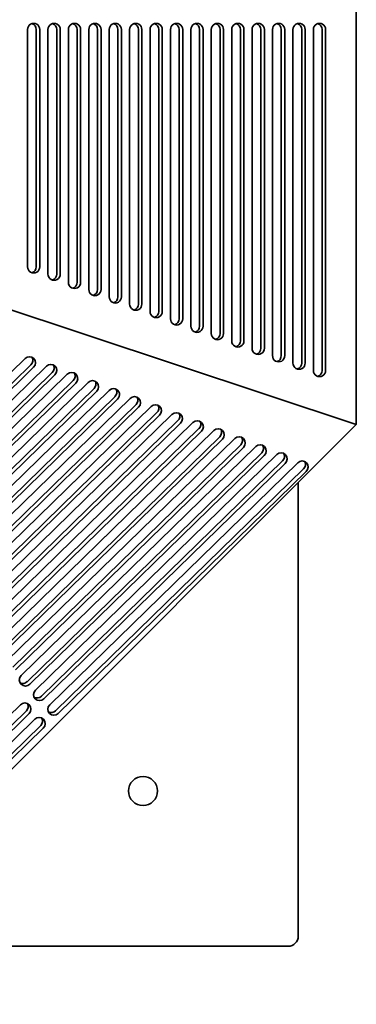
# Model space of a CAD drawing. Header units: millimetres. Extents: x 362 to 1318, y 115 to 1074.
# Tile 4 of 8: x 1155 to 1318, y 118 to 593. Entities that reach past the tile are written whole.
import ezdxf

# ---------------------------------------------------------------- set-up
doc = ezdxf.new("R2010")
doc.units = ezdxf.units.MM
doc.header["$LTSCALE"] = 4
doc.layers.add('Krawędzie widoczne(ISO)', color=7, linetype='Continuous', lineweight=35, true_color=0x262659)

msp = doc.modelspace()

# ---------------------------------------------------------------- linework, layer by layer
at = {"layer": 'Krawędzie widoczne(ISO)'}
for p, q in [((1318, 793.5), (1318, 397.51)), ((1159.25, 473.61), (1159.25, 588.11)), ((1163.48, 588.11), (1163.48, 473.61)), ((1165.16, 588.11), (1165.16, 473.61)), ((1169.1, 470.11), (1169.1, 588.11)), ((1173.34, 588.11), (1173.34, 470.11)), ((1175.02, 588.11), (1175.02, 470.11)), ((1178.96, 466.11), (1178.96, 588.11)), ((1183.19, 588.11), (1183.19, 466.11)), ((1184.88, 588.11), (1184.88, 466.11)), ((1188.82, 462.61), (1188.82, 588.11)), ((1193.05, 588.11), (1193.05, 462.61)), ((1194.73, 588.11), (1194.73, 462.61)), ((1198.68, 459.11), (1198.68, 588.11)), ((1202.91, 588.11), (1202.91, 459.11)), ((1204.59, 588.11), (1204.59, 459.11)), ((1208.53, 455.61), (1208.53, 588.11)), ((1212.77, 588.11), (1212.77, 455.61)), ((1214.45, 588.11), (1214.45, 455.61)), ((1218.39, 452.05), (1218.39, 588.11)), ((1222.62, 588.11), (1222.62, 452.05)), ((1224.31, 588.11), (1224.31, 452.05)), ((1228.25, 448.49), (1228.25, 588.11)), ((1232.48, 588.11), (1232.48, 448.49)), ((1234.16, 588.11), (1234.16, 448.49)), ((1238.11, 444.93), (1238.11, 588.11)), ((1242.34, 588.11), (1242.34, 444.93)), ((1244.02, 588.11), (1244.02, 444.93)), ((1247.96, 441.37), (1247.96, 588.11)), ((1252.2, 588.11), (1252.2, 441.37)), ((1253.88, 588.11), (1253.88, 441.37)), ((1257.82, 437.81), (1257.82, 588.11)), ((1262.05, 588.11), (1262.05, 437.81)), ((1263.74, 588.11), (1263.74, 437.81)), ((1267.68, 434.25), (1267.68, 588.11)), ((1271.91, 588.11), (1271.91, 434.25)), ((1273.59, 588.11), (1273.59, 434.25)), ((1277.54, 430.69), (1277.54, 588.11)), ((1281.77, 588.11), (1281.77, 430.69)), ((1283.45, 588.11), (1283.45, 430.69)), ((1287.39, 427.14), (1287.39, 588.11)), ((1291.63, 588.11), (1291.63, 427.14)), ((1293.31, 588.11), (1293.31, 427.14)), ((1297.25, 423.58), (1297.25, 588.11)), ((1301.49, 588.11), (1301.49, 423.58)), ((1303.17, 588.11), (1303.17, 423.58)), ((934, 524.85), (1318, 397.51)), ((1080.6, 353.73), (1158.04, 429.29)), ((1160.91, 426.32), (1083.46, 350.76)), ((1162.17, 425.06), (1084.72, 349.5)), ((1087.47, 346.68), (1168.35, 425.6)), ((1171.21, 422.63), (1090.33, 343.71)), ((1172.47, 421.37), (1091.59, 342.45)), ((1094.34, 339.63), (1178.44, 421.69)), ((1181.3, 418.73), (1097.2, 336.67)), ((1182.56, 417.47), (1098.46, 335.41)), ((1101.21, 332.59), (1188.53, 417.79)), ((1191.39, 414.82), (1104.07, 329.62)), ((1108.1, 325.57), (1198.64, 413.91)), ((1192.65, 413.56), (1105.33, 328.36)), ((1201.48, 410.92), (1110.97, 322.6)), ((1202.74, 409.66), (1112.23, 321.34)), ((1114.97, 318.52), (1208.76, 410.03)), ((1211.62, 407.07), (1117.83, 315.56)), ((1212.88, 405.81), (1119.09, 314.3)), ((1121.84, 311.48), (1218.88, 406.16)), ((1221.74, 403.19), (1124.7, 308.51)), ((1223, 401.93), (1125.96, 307.25)), ((1128.71, 304.43), (1228.99, 402.28)), ((1318, 397.51), (1037.99, 117.5)), ((1231.85, 399.31), (1131.57, 301.47)), ((1233.11, 398.05), (1132.83, 300.2)), ((1135.58, 297.39), (1239.11, 398.4)), ((1241.97, 395.44), (1138.44, 294.42)), ((1243.23, 394.17), (1139.7, 293.16)), ((1142.45, 290.34), (1249.22, 394.52)), ((1252.08, 391.56), (1145.31, 287.37)), ((1253.34, 390.3), (1146.57, 286.11)), ((1149.32, 283.3), (1259.34, 390.65)), ((1262.2, 387.68), (1152.18, 280.33)), ((1263.46, 386.42), (1153.44, 279.07)), ((1156.19, 276.25), (1269.45, 386.77)), ((1272.32, 383.8), (1159.05, 273.28)), ((1273.58, 382.54), (1160.31, 272.02)), ((1163.06, 269.2), (1279.57, 382.89)), ((1282.43, 379.92), (1165.92, 266.24)), ((1283.69, 378.66), (1167.18, 264.98)), ((1169.93, 262.16), (1289.69, 379.01)), ((1292.55, 376.05), (1172.79, 259.19)), ((1293.81, 374.79), (1174.05, 257.93)), ((1290, 369.51), (1290, 150.5)), ((1039.33, 148.48), (1155.85, 262.17)), ((1158.71, 259.2), (1042.19, 145.52)), ((1159.97, 257.94), (1043.45, 144.26)), ((1042.96, 138.27), (1162.72, 255.12)), ((1165.58, 252.16), (1045.82, 135.3)), ((1166.84, 250.9), (1047.08, 134.04)), ((1285, 145.5), (1065.99, 145.5))]:
    msp.add_line(p, q, dxfattribs=at)
msp.add_circle((1215, 220.5), 7, dxfattribs=at)
msp.add_arc((1285, 150.5), 5, 270, 0, dxfattribs=at)
for centre, major_axis, ratio, start_param, end_param in [((1162.2, 588.11), (0, 3), 0.985764, 4.712389, 7.853982), ((1160.52, 588.11), (0, 3), 0.985764, 4.712389, 5.994943), ((1172.06, 588.11), (0, 3), 0.985764, 4.712389, 7.853982), ((1170.38, 588.11), (0, 3), 0.985764, 4.712389, 5.994943), ((1181.92, 588.11), (0, 3), 0.985764, 4.712389, 7.853982), ((1180.24, 588.11), (0, 3), 0.985764, 4.712389, 5.994943), ((1191.78, 588.11), (0, 3), 0.985764, 4.712389, 7.853982), ((1190.09, 588.11), (0, 3), 0.985764, 4.712389, 5.994943), ((1201.63, 588.11), (0, 3), 0.985764, 4.712389, 7.853982), ((1199.95, 588.11), (0, 3), 0.985764, 4.712389, 5.994943), ((1211.49, 588.11), (0, 3), 0.985764, 4.712389, 7.853982), ((1209.81, 588.11), (0, 3), 0.985764, 4.712389, 5.994943), ((1221.35, 588.11), (0, 3), 0.985764, 4.712389, 7.853982), ((1219.67, 588.11), (0, 3), 0.985764, 4.712389, 5.994943), ((1231.21, 588.11), (0, 3), 0.985764, 4.712389, 7.853982), ((1229.52, 588.11), (0, 3), 0.985764, 4.712389, 5.994943), ((1241.06, 588.11), (0, 3), 0.985764, 4.712389, 7.853982), ((1239.38, 588.11), (0, 3), 0.985764, 4.712389, 5.994943), ((1250.92, 588.11), (0, 3), 0.985764, 4.712389, 7.853982), ((1249.24, 588.11), (0, 3), 0.985764, 4.712389, 5.994943), ((1260.78, 588.11), (0, 3), 0.985764, 4.712389, 7.853982), ((1259.1, 588.11), (0, 3), 0.985764, 4.712389, 5.994943), ((1270.64, 588.11), (0, 3), 0.985764, 4.712389, 7.853982), ((1268.96, 588.11), (0, 3), 0.985764, 4.712389, 5.994943), ((1280.49, 588.11), (0, 3), 0.985764, 4.712389, 7.853982), ((1278.81, 588.11), (0, 3), 0.985764, 4.712389, 5.994943), ((1290.35, 588.11), (0, 3), 0.985764, 4.712389, 7.853982), ((1288.67, 588.11), (0, 3), 0.985764, 4.712389, 5.994943), ((1300.21, 588.11), (0, 3), 0.985764, 4.712389, 7.853982), ((1298.53, 588.11), (0, 3), 0.985764, 4.712389, 5.994943), ((1162.2, 473.61), (0, -3), 0.985764, 4.712389, 7.853982), ((1160.52, 473.61), (0, -3), 0.985764, 0.288243, 1.570796), ((1172.06, 470.11), (0, -3), 0.985764, 4.712389, 7.853982), ((1170.38, 470.11), (0, -3), 0.985764, 0.288243, 1.570796), ((1181.92, 466.11), (0, -3), 0.985764, 4.712389, 7.853982), ((1180.24, 466.11), (0, -3), 0.985764, 0.288243, 1.570796), ((1191.78, 462.61), (0, -3), 0.985764, 4.712389, 7.853982), ((1190.09, 462.61), (0, -3), 0.985764, 0.288243, 1.570796), ((1201.63, 459.11), (0, -3), 0.985764, 4.712389, 7.853982), ((1199.95, 459.11), (0, -3), 0.985764, 0.288243, 1.570796), ((1211.49, 455.61), (0, -3), 0.985764, 4.712389, 7.853982), ((1209.81, 455.61), (0, -3), 0.985764, 0.288243, 1.570796), ((1221.35, 452.05), (0, -3), 0.985764, 4.712389, 7.853982), ((1219.67, 452.05), (0, -3), 0.985764, 0.288243, 1.570796), ((1231.21, 448.49), (0, -3), 0.985764, 4.712389, 7.853982), ((1229.52, 448.49), (0, -3), 0.985764, 0.288243, 1.570796), ((1241.06, 444.93), (0, -3), 0.985764, 4.712389, 7.853982), ((1239.38, 444.93), (0, -3), 0.985764, 0.288243, 1.570796), ((1250.92, 441.37), (0, -3), 0.985764, 4.712389, 7.853982), ((1249.24, 441.37), (0, -3), 0.985764, 0.288243, 1.570796), ((1260.78, 437.81), (0, -3), 0.985764, 4.712389, 7.853982), ((1259.1, 437.81), (0, -3), 0.985764, 0.288243, 1.570796), ((1270.64, 434.25), (0, -3), 0.985764, 4.712389, 7.853982), ((1268.96, 434.25), (0, -3), 0.985764, 0.288243, 1.570796), ((1160.11, 427.18), (2.12, 2.12), 0.983987, 4.699911, 7.841503), ((1158.84, 428.44), (2.12, 2.12), 0.983987, 4.699911, 5.976498), ((1280.49, 430.69), (0, -3), 0.985764, 4.712389, 7.853982), ((1278.81, 430.69), (0, -3), 0.985764, 0.288243, 1.570796), ((1170.41, 423.48), (2.12, 2.12), 0.983987, 4.699911, 7.841503), ((1169.15, 424.74), (2.12, 2.12), 0.983987, 4.699911, 5.976498), ((1290.35, 427.14), (0, -3), 0.985764, 4.712389, 7.853982), ((1288.67, 427.14), (0, -3), 0.985764, 0.288243, 1.570796), ((1300.21, 423.58), (0, -3), 0.985764, 4.712389, 7.853982), ((1298.53, 423.58), (0, -3), 0.985764, 0.288243, 1.570796), ((1180.5, 419.58), (2.12, 2.12), 0.983987, 4.699911, 7.841503), ((1179.24, 420.84), (2.12, 2.12), 0.983987, 4.699911, 5.976498), ((1190.59, 415.68), (2.12, 2.12), 0.983987, 4.699911, 7.841503), ((1189.33, 416.94), (2.12, 2.12), 0.983987, 4.699911, 5.976498), ((1200.71, 411.8), (2.12, 2.12), 0.983987, 4.687827, 7.841503), ((1199.44, 413.06), (2.12, 2.12), 0.983987, 4.687827, 5.976509), ((1210.82, 407.92), (2.12, 2.12), 0.983987, 4.699911, 7.841503), ((1209.56, 409.18), (2.12, 2.12), 0.983987, 4.699911, 5.976498), ((1220.94, 404.04), (2.12, 2.12), 0.983987, 4.699911, 7.841503), ((1219.68, 405.3), (2.12, 2.12), 0.983987, 4.699911, 5.976498), ((1231.05, 400.17), (2.12, 2.12), 0.983987, 4.699911, 7.841503), ((1229.79, 401.43), (2.12, 2.12), 0.983987, 4.699911, 5.976498), ((1241.17, 396.29), (2.12, 2.12), 0.983987, 4.699911, 7.841503), ((1239.91, 397.55), (2.12, 2.12), 0.983987, 4.699911, 5.976498), ((1251.28, 392.41), (2.12, 2.12), 0.983987, 4.699911, 7.841503), ((1250.02, 393.67), (2.12, 2.12), 0.983987, 4.699911, 5.976498), ((1261.4, 388.53), (2.12, 2.12), 0.983987, 4.699911, 7.841503), ((1260.14, 389.79), (2.12, 2.12), 0.983987, 4.699911, 5.976498), ((1271.52, 384.66), (2.12, 2.12), 0.983987, 4.699911, 7.841503), ((1270.26, 385.92), (2.12, 2.12), 0.983987, 4.699911, 5.976498), ((1281.63, 380.78), (2.12, 2.12), 0.983987, 4.699911, 7.841503), ((1280.37, 382.04), (2.12, 2.12), 0.983987, 4.699911, 5.976498), ((1291.75, 376.9), (2.12, 2.12), 0.983987, 4.699911, 7.841503), ((1290.49, 378.16), (2.12, 2.12), 0.983987, 4.699911, 5.976498), ((1158.25, 274.14), (-2.12, -2.12), 0.983987, 4.699911, 7.841503), ((1156.99, 275.4), (-2.12, -2.12), 0.983987, 0.306688, 1.558318), ((1165.12, 267.09), (-2.12, -2.12), 0.983987, 4.699911, 7.841503), ((1163.86, 268.35), (-2.12, -2.12), 0.983987, 0.306688, 1.558318), ((1157.91, 260.06), (2.12, 2.12), 0.983987, 4.699911, 7.841503), ((1156.65, 261.32), (2.12, 2.12), 0.983987, 4.699911, 5.976498), ((1171.99, 260.05), (-2.12, -2.12), 0.983987, 4.699911, 7.841503), ((1170.73, 261.31), (-2.12, -2.12), 0.983987, 0.306688, 1.558318), ((1164.78, 253.01), (2.12, 2.12), 0.983987, 4.699911, 7.841503), ((1163.52, 254.27), (2.12, 2.12), 0.983987, 4.699911, 5.976498)]:
    msp.add_ellipse(centre, major_axis=major_axis, ratio=ratio, start_param=start_param, end_param=end_param, dxfattribs=at)

doc.saveas('drawing.dxf')
